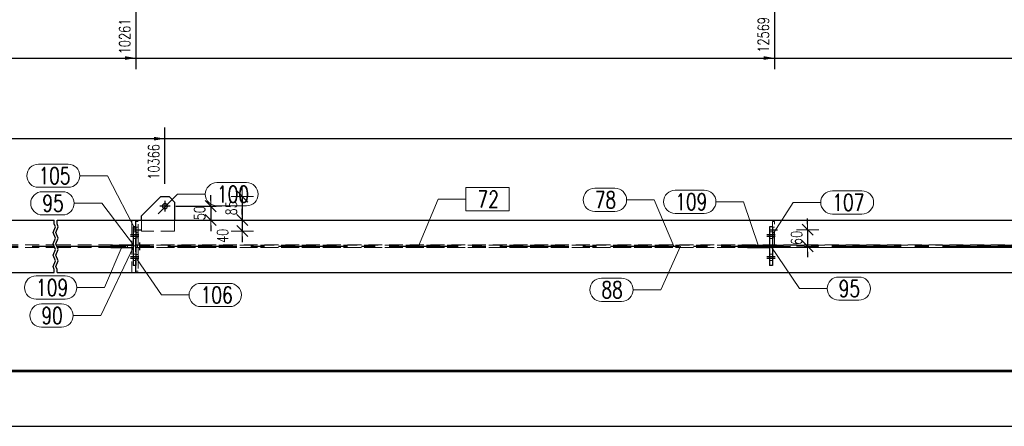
# Model space of a CAD drawing. Header units: millimetres. Extents: x 3528 to 4122, y 12044 to 12491.
# Tile 5 of 58: x 3693 to 3871, y 12044 to 12118. Entities that reach past the tile are written whole.
import ezdxf

# ---------------------------------------------------------------- set-up
doc = ezdxf.new("R2010")
doc.units = ezdxf.units.MM
doc.header["$LTSCALE"] = 10
doc.linetypes.add('HIDDEN', pattern=[0.375, 0.25, -0.125])
doc.linetypes.add('MITTE', pattern=[2, 1.25, -0.25, 0.25, -0.25])
doc.layers.get('Defpoints').update_dxf_attribs({"color": 1})
doc.layers.add('_FORMATKA', color=8, linetype='Continuous', plot=False)
for name, color, linetype, lineweight in [('_RAMKA', 7, 'Continuous', 35), ('PS_DIM', 4, 'Continuous', 13), ('PS_Hidden', 2, 'HIDDEN', 9), ('PS_Pos', 1, 'Continuous', 15), ('PS_SOLID', 7, 'Continuous', 30)]:
    doc.layers.add(name, color=color, linetype=linetype, lineweight=lineweight)
doc.layers.add('PS_MID', color=5, linetype='MITTE')
doc.layers.add('PS_SHAPE', color=3, linetype='Continuous')
doc.styles.add('simplex', font='simplex.shx', dxfattribs={"width": 0.75})
doc.dimstyles.new('1_20_GŁ_DS1-LS20', dxfattribs={"dimtxt": 2, "dimasz": 2, "dimexe": 2, "dimexo": 5, "dimgap": 1, "dimtad": 1, "dimjust": 4, "dimdec": 0, "dimlfac": 20, "dimtxsty": 'simplex', "dimblk1": 'NONE', "dimsah": 1, "dimcen": 2, "dimclrd": 256, "dimclre": 256, "dimclrt": 4, "dimadec": 1, "dimazin": 0, "dimtfac": 1, "dimtdec": 0, "dimtmove": 2, "dimatfit": 3, "dimfxl": 1, "dimarcsym": 0})
doc.dimstyles.new('1_20_PRZ', dxfattribs={"dimtxt": 2, "dimasz": 1, "dimexe": 2, "dimexo": 5, "dimgap": 1, "dimtad": 1, "dimdec": 0, "dimlfac": 20, "dimtxsty": 'simplex', "dimblk": 'dimznak', "dimcen": 2, "dimse1": 1, "dimse2": 1, "dimclrd": 256, "dimclrt": 4, "dimadec": 1, "dimazin": 0, "dimtfac": 1, "dimtdec": 0, "dimtix": 1, "dimtmove": 2, "dimatfit": 3, "dimldrblk": 'dim-grot', "dimfxl": 1, "dimarcsym": 0})
doc.dimstyles.new('1_20_SC', dxfattribs={"dimtxt": 2, "dimasz": 1, "dimexe": 1, "dimexo": 1, "dimgap": 1, "dimtad": 1, "dimdec": 0, "dimlfac": 20, "dimtxsty": 'simplex', "dimblk": 'dimznak', "dimcen": 2, "dimclrd": 256, "dimclre": 256, "dimclrt": 4, "dimadec": 1, "dimazin": 0, "dimtfac": 1, "dimtdec": 0, "dimtix": 1, "dimtmove": 2, "dimatfit": 3, "dimldrblk": 'dim-grot', "dimfxl": 1, "dimarcsym": 0})

# ---------------------------------------------------------------- blocks, each defined once
blk = doc.blocks.new('dimznak')
at = {"color": 0}
for points in [[(0, 2), (0, -2)], [(-2, 0), (2, 0)]]:
    blk.add_lwpolyline(points, dxfattribs=at)
at = {"color": 2}
blk.add_lwpolyline([(1, 1), (-1, -1)], dxfattribs=at)
blk = doc.blocks.new('*D106')
at = {"layer": 'Defpoints', "color": 0, "transparency": 16777216}
for p in [(3720.28, 12083.87), (3720.28, 12081.37), (3727.59, 12081.37)]:
    blk.add_point(p, dxfattribs=at)
at = {"layer": 'PS_DIM', "lineweight": -2, "transparency": 16777216}
for p, q in [((3727.59, 12084.87), (3727.59, 12085.87)), ((3721.28, 12083.87), (3728.59, 12083.87)), ((3727.59, 12083.87), (3727.59, 12081.37)), ((3721.28, 12081.37), (3728.59, 12081.37)), ((3727.59, 12080.37), (3727.59, 12079.37))]:
    blk.add_line(p, q, dxfattribs=at)
for p, rotation in [((3727.59, 12083.87), 270), ((3727.59, 12081.37), 90)]:
    blk.add_blockref('dimznak', p, dxfattribs=dict(at, rotation=rotation))
at = {"layer": 'PS_DIM', "color": 4, "transparency": 16777216, "insert": (3725.59, 12082.62), "char_height": 2, "attachment_point": 5, "rotation": 90, "style": 'simplex'}
blk.add_mtext('50', dxfattribs=at)
blk = doc.blocks.new('dim-grot')
blk.add_hatch(color=256).paths.add_polyline_path([(0, 0), (-2, 0.5), (-2, -0.5)])
blk.add_lwpolyline([(0, 0), (-2, 0.5), (-2, -0.5), (0, 0)])
blk = doc.blocks.new('*D107')
at = {"layer": 'Defpoints', "color": 0, "transparency": 16777216}
for p in [(3720.08, 12085.62), (3722.5, 12081.37), (3733.31, 12081.37)]:
    blk.add_point(p, dxfattribs=at)
at = {"layer": 'PS_DIM', "lineweight": -2, "transparency": 16777216}
for p, q in [((3733.31, 12086.62), (3733.31, 12087.62)), ((3733.31, 12085.62), (3733.31, 12081.37)), ((3733.31, 12080.37), (3733.31, 12079.37))]:
    blk.add_line(p, q, dxfattribs=at)
for p, rotation in [((3733.31, 12085.62), 270), ((3733.31, 12081.37), 90)]:
    blk.add_blockref('dimznak', p, dxfattribs=dict(at, rotation=rotation))
at = {"layer": 'PS_DIM', "color": 4, "transparency": 16777216, "insert": (3731.31, 12083.49), "char_height": 2, "attachment_point": 5, "rotation": 90, "style": 'simplex'}
blk.add_mtext('85', dxfattribs=at)
blk = doc.blocks.new('*D108')
at = {"layer": 'Defpoints', "color": 0, "transparency": 16777216}
for p in [(3722.5, 12081.37), (3721.08, 12079.37), (3733.31, 12079.37)]:
    blk.add_point(p, dxfattribs=at)
at = {"layer": 'PS_DIM', "lineweight": -2, "transparency": 16777216}
for p, q in [((3733.31, 12082.37), (3733.31, 12083.37)), ((3733.31, 12081.37), (3733.31, 12079.37)), ((3733.31, 12078.37), (3733.31, 12077.37))]:
    blk.add_line(p, q, dxfattribs=at)
for p, rotation in [((3733.31, 12081.37), 270), ((3733.31, 12079.37), 90)]:
    blk.add_blockref('dimznak', p, dxfattribs=dict(at, rotation=rotation))
at = {"layer": 'PS_DIM', "color": 4, "transparency": 16777216, "insert": (3729.75, 12078.49), "char_height": 2, "attachment_point": 5, "rotation": 90, "style": 'simplex'}
blk.add_mtext('40', dxfattribs=at)
blk = doc.blocks.new('*D142')
at = {"layer": 'Defpoints', "color": 0, "transparency": 16777216}
for p in [(3585.58, 12135.44), (3714.08, 12135.44), (3714.08, 12110.66)]:
    blk.add_point(p, dxfattribs=at)
at = {"layer": 'PS_DIM', "lineweight": -2, "transparency": 16777216}
for p, q in [((3585.58, 12130.44), (3585.58, 12108.66)), ((3714.08, 12130.44), (3714.08, 12108.66)), ((3585.58, 12110.66), (3712.08, 12110.66))]:
    blk.add_line(p, q, dxfattribs=at)
at = {"layer": 'PS_DIM', "transparency": 16777216}
blk.add_solid([(3712.08, 12110.99), (3712.08, 12110.32), (3714.08, 12110.66)], dxfattribs=at)
at = {"layer": 'PS_DIM', "color": 4, "transparency": 16777216, "insert": (3712.06, 12114.57), "char_height": 2, "attachment_point": 5, "rotation": 90, "style": 'simplex'}
blk.add_mtext('10261', dxfattribs=at)
blk = doc.blocks.new('_None')
blk = doc.blocks.new('*D143')
at = {"layer": 'Defpoints', "color": 0, "transparency": 16777216}
for p in [(3829.48, 12140.19), (3585.58, 12135.44), (3829.48, 12110.66)]:
    blk.add_point(p, dxfattribs=at)
at = {"layer": 'PS_DIM', "lineweight": -2, "transparency": 16777216}
for p, q in [((3829.48, 12135.19), (3829.48, 12108.66)), ((3585.58, 12130.44), (3585.58, 12108.66)), ((3585.58, 12110.66), (3827.48, 12110.66))]:
    blk.add_line(p, q, dxfattribs=at)
at = {"layer": 'PS_DIM', "transparency": 16777216}
blk.add_solid([(3827.48, 12110.99), (3827.48, 12110.32), (3829.48, 12110.66)], dxfattribs=at)
at = {"layer": 'PS_DIM', "color": 4, "transparency": 16777216, "insert": (3827.46, 12114.85), "char_height": 2, "attachment_point": 5, "rotation": 90, "style": 'simplex'}
blk.add_mtext('12569', dxfattribs=at)
blk = doc.blocks.new('*D144')
at = {"layer": 'Defpoints', "color": 0, "transparency": 16777216}
for p in [(3944.76, 12157.94), (3585.58, 12135.44), (3944.76, 12110.66)]:
    blk.add_point(p, dxfattribs=at)
at = {"layer": 'PS_DIM', "lineweight": -2, "transparency": 16777216}
for p, q in [((3944.76, 12152.94), (3944.76, 12108.66)), ((3585.58, 12130.44), (3585.58, 12108.66)), ((3585.58, 12110.66), (3942.76, 12110.66))]:
    blk.add_line(p, q, dxfattribs=at)
at = {"layer": 'PS_DIM', "transparency": 16777216}
blk.add_solid([(3942.76, 12110.99), (3942.76, 12110.32), (3944.76, 12110.66)], dxfattribs=at)
at = {"layer": 'PS_DIM', "color": 4, "transparency": 16777216, "insert": (3942.74, 12114.93), "char_height": 2, "attachment_point": 5, "rotation": 90, "style": 'simplex'}
blk.add_mtext('14874', dxfattribs=at)
blk = doc.blocks.new('*D145')
at = {"layer": 'Defpoints', "color": 0, "transparency": 16777216}
for p in [(3945.17, 12156.9), (3585.58, 12135.44), (3945.17, 12110.66)]:
    blk.add_point(p, dxfattribs=at)
at = {"layer": 'PS_DIM', "lineweight": -2, "transparency": 16777216}
for p, q in [((3945.17, 12151.9), (3945.17, 12108.66)), ((3585.58, 12130.44), (3585.58, 12108.66)), ((3585.58, 12110.66), (3943.17, 12110.66))]:
    blk.add_line(p, q, dxfattribs=at)
at = {"layer": 'PS_DIM', "transparency": 16777216}
blk.add_solid([(3943.17, 12110.99), (3943.17, 12110.32), (3945.17, 12110.66)], dxfattribs=at)
at = {"layer": 'PS_DIM', "color": 4, "transparency": 16777216, "insert": (3946.92, 12114.89), "char_height": 2, "attachment_point": 5, "rotation": 90, "style": 'simplex'}
blk.add_mtext('14882', dxfattribs=at)
blk = doc.blocks.new('*D149')
at = {"layer": 'Defpoints', "color": 0, "transparency": 16777216}
for p in [(3719.33, 12096.08), (3719.33, 12082.92), (3585.58, 12071.87)]:
    blk.add_point(p, dxfattribs=at)
at = {"layer": 'PS_DIM', "lineweight": -2, "transparency": 16777216}
for p, q in [((3585.58, 12076.87), (3585.58, 12098.08)), ((3719.33, 12087.92), (3719.33, 12098.08)), ((3585.58, 12096.08), (3717.33, 12096.08))]:
    blk.add_line(p, q, dxfattribs=at)
at = {"layer": 'PS_DIM', "transparency": 16777216}
blk.add_solid([(3717.33, 12096.41), (3717.33, 12095.75), (3719.33, 12096.08)], dxfattribs=at)
at = {"layer": 'PS_DIM', "color": 4, "transparency": 16777216, "insert": (3717.31, 12091.88), "char_height": 2, "attachment_point": 5, "rotation": 90, "style": 'simplex'}
blk.add_mtext('10366', dxfattribs=at)
blk = doc.blocks.new('*D150')
at = {"layer": 'Defpoints', "color": 0, "transparency": 16777216}
for p in [(3933.07, 12096.08), (3933.07, 12082.92), (3585.58, 12071.87)]:
    blk.add_point(p, dxfattribs=at)
at = {"layer": 'PS_DIM', "lineweight": -2, "transparency": 16777216}
for p, q in [((3585.58, 12076.87), (3585.58, 12098.08)), ((3933.07, 12087.92), (3933.07, 12098.08)), ((3585.58, 12096.08), (3931.07, 12096.08))]:
    blk.add_line(p, q, dxfattribs=at)
at = {"layer": 'PS_DIM', "transparency": 16777216}
blk.add_solid([(3931.07, 12096.41), (3931.07, 12095.75), (3933.07, 12096.08)], dxfattribs=at)
at = {"layer": 'PS_DIM', "color": 4, "transparency": 16777216, "insert": (3931.05, 12091.85), "char_height": 2, "attachment_point": 5, "rotation": 90, "style": 'simplex'}
blk.add_mtext('14640', dxfattribs=at)
blk = doc.blocks.new('*D151')
at = {"layer": 'Defpoints', "color": 0, "transparency": 16777216}
for p in [(3945.17, 12096.08), (3585.58, 12071.87), (3945.17, 12071.12)]:
    blk.add_point(p, dxfattribs=at)
at = {"layer": 'PS_DIM', "lineweight": -2, "transparency": 16777216}
for p, q in [((3585.58, 12076.87), (3585.58, 12098.08)), ((3945.17, 12076.12), (3945.17, 12098.08)), ((3585.58, 12096.08), (3943.17, 12096.08))]:
    blk.add_line(p, q, dxfattribs=at)
at = {"layer": 'PS_DIM', "transparency": 16777216}
blk.add_solid([(3943.17, 12096.41), (3943.17, 12095.75), (3945.17, 12096.08)], dxfattribs=at)
at = {"layer": 'PS_DIM', "color": 4, "transparency": 16777216, "insert": (3943.15, 12091.85), "char_height": 2, "attachment_point": 5, "rotation": 90, "style": 'simplex'}
blk.add_mtext('14882', dxfattribs=at)
blk = doc.blocks.new('*D210')
at = {"layer": 'Defpoints', "color": 0, "transparency": 16777216}
for p in [(3829.98, 12079.62), (3831.34, 12076.62), (3835.45, 12076.62)]:
    blk.add_point(p, dxfattribs=at)
at = {"layer": 'PS_DIM', "lineweight": -2, "transparency": 16777216}
for p, q in [((3835.45, 12080.62), (3835.45, 12081.62)), ((3835.45, 12079.62), (3835.45, 12076.62)), ((3835.45, 12075.62), (3835.45, 12074.62))]:
    blk.add_line(p, q, dxfattribs=at)
for p, rotation in [((3835.45, 12079.62), 270), ((3835.45, 12076.62), 90)]:
    blk.add_blockref('dimznak', p, dxfattribs=dict(at, rotation=rotation))
at = {"layer": 'PS_DIM', "color": 4, "transparency": 16777216, "insert": (3833.45, 12078.12), "char_height": 2, "attachment_point": 5, "rotation": 90, "style": 'simplex'}
blk.add_mtext('60', dxfattribs=at)
blk = doc.blocks.new('*X447')
at = {"color": 1}
for p, q in [((3699.11, 12079.12), (3699.55, 12080.15)), ((3699.33, 12080.66), (3699.33, 12081.37)), ((3699.55, 12080.15), (3699.33, 12080.66)), ((3699.61, 12079.12), (3700.05, 12080.15)), ((3699.83, 12080.66), (3699.83, 12081.37)), ((3700.05, 12080.15), (3699.83, 12080.66)), ((3699.55, 12078.09), (3699.11, 12079.12)), ((3699.11, 12077.06), (3699.55, 12078.09)), ((3700.05, 12078.09), (3699.61, 12079.12)), ((3699.61, 12077.06), (3700.05, 12078.09)), ((3699.55, 12076.03), (3699.11, 12077.06)), ((3700.05, 12076.03), (3699.61, 12077.06)), ((3699.11, 12075), (3699.55, 12076.03)), ((3699.55, 12073.97), (3699.11, 12075)), ((3699.61, 12075), (3700.05, 12076.03)), ((3700.05, 12073.97), (3699.61, 12075)), ((3699.11, 12072.94), (3699.55, 12073.97)), ((3699.33, 12072.43), (3699.11, 12072.94)), ((3699.61, 12072.94), (3700.05, 12073.97)), ((3699.83, 12072.43), (3699.61, 12072.94)), ((3699.33, 12071.87), (3699.33, 12072.43)), ((3699.83, 12071.87), (3699.83, 12072.43))]:
    blk.add_line(p, q, dxfattribs=at)
at = {"layer": 'PS_Hidden', "color": 2, "linetype": 'HIDDEN'}
for p, q in [((3713.33, 12081.37), (3713.33, 12071.87)), ((3714.03, 12071.87), (3714.03, 12081.37)), ((3714.08, 12071.87), (3714.08, 12081.37)), ((3714.08, 12081.12), (3714.08, 12081.37)), ((3714.08, 12081.12), (3714.08, 12080.12)), ((3714.48, 12081.12), (3714.08, 12081.12)), ((3714.48, 12080.07), (3714.08, 12080.07)), ((3714.48, 12078.12), (3714.48, 12081.12)), ((3715.08, 12079.37), (3715.08, 12081.37)), ((3721.08, 12081.37), (3721.08, 12079.37)), ((3829.08, 12081.12), (3829.08, 12080.12)), ((3829.48, 12081.12), (3829.08, 12081.12)), ((3829.48, 12080.07), (3829.08, 12080.07)), ((3829.48, 12076.87), (3829.48, 12081.12)), ((3713.58, 12079.22), (3714.08, 12079.22)), ((3714.48, 12079.17), (3714.08, 12079.17)), ((3714.08, 12078.12), (3714.48, 12078.12)), ((3714.48, 12078.12), (3714.48, 12076.87)), ((3721.08, 12079.37), (3715.08, 12079.37)), ((3828.58, 12079.22), (3829.08, 12079.22)), ((3829.48, 12079.17), (3829.08, 12079.17)), ((3829.48, 12078.12), (3829.08, 12078.12)), ((3675.33, 12076.85), (3699.33, 12076.85)), ((3675.33, 12076.38), (3699.33, 12076.38)), ((3699.83, 12076.85), (3944.11, 12076.85)), ((3699.83, 12076.38), (3944.11, 12076.38)), ((3712.58, 12076.82), (3712.58, 12076.42)), ((3713.58, 12078.02), (3714.08, 12078.02)), ((3714.48, 12076.87), (3714.08, 12076.87)), ((3714.08, 12076.82), (3824.58, 12076.82)), ((3714.08, 12076.42), (3824.58, 12076.42)), ((3714.08, 12076.37), (3714.48, 12076.37)), ((3714.35, 12076.82), (3714.35, 12076.42)), ((3714.48, 12076.37), (3714.48, 12075.12)), ((3715.25, 12076.82), (3715.25, 12076.42)), ((3827.58, 12076.82), (3827.58, 12076.42)), ((3828.58, 12078.02), (3829.08, 12078.02)), ((3828.58, 12076.82), (3923.29, 12076.82)), ((3828.58, 12076.42), (3923.29, 12076.42)), ((3829.48, 12076.87), (3829.08, 12076.87)), ((3713.58, 12075.22), (3714.08, 12075.22)), ((3714.48, 12075.12), (3714.08, 12075.12)), ((3714.48, 12075.12), (3714.48, 12072.12)), ((3828.58, 12075.22), (3829.08, 12075.22)), ((3713.58, 12074.02), (3714.08, 12074.02)), ((3714.08, 12073.12), (3714.08, 12072.12)), ((3828.58, 12074.02), (3829.08, 12074.02)), ((3714.48, 12072.12), (3714.08, 12072.12)), ((3714.08, 12071.87), (3714.08, 12072.12))]:
    blk.add_line(p, q, dxfattribs=at)
at = {"layer": 'PS_MID', "color": 5, "linetype": 'MITTE'}
for p, q in [((3720.28, 12083.87), (3718.38, 12083.87)), ((3719.33, 12084.82), (3719.33, 12082.92)), ((3713.08, 12078.77), (3714.58, 12078.77)), ((3713.08, 12078.77), (3714.58, 12078.77)), ((3713.08, 12078.47), (3714.58, 12078.47)), ((3713.08, 12078.47), (3714.58, 12078.47)), ((3713.58, 12079.62), (3714.98, 12079.62)), ((3828.08, 12078.77), (3829.58, 12078.77)), ((3828.08, 12078.77), (3829.58, 12078.77)), ((3828.08, 12078.47), (3829.58, 12078.47)), ((3828.08, 12078.47), (3829.58, 12078.47)), ((3828.58, 12079.62), (3829.98, 12079.62)), ((3675.33, 12076.62), (3699.33, 12076.62)), ((3699.83, 12076.62), (3947.26, 12076.62)), ((3714.8, 12075.92), (3714.8, 12077.32)), ((3713.08, 12074.77), (3714.58, 12074.77)), ((3713.08, 12074.77), (3714.58, 12074.77)), ((3828.08, 12074.77), (3829.58, 12074.77)), ((3828.08, 12074.77), (3829.58, 12074.77)), ((3713.08, 12074.47), (3714.58, 12074.47)), ((3713.08, 12074.47), (3714.58, 12074.47)), ((3828.08, 12074.47), (3829.58, 12074.47)), ((3828.08, 12074.47), (3829.58, 12074.47))]:
    blk.add_line(p, q, dxfattribs=at)
at = {"layer": 'PS_SOLID', "color": 7, "linetype": 'Continuous'}
for p, q in [((3718.58, 12085.62), (3715.08, 12082.12)), ((3718.58, 12085.62), (3720.08, 12085.62)), ((3721.08, 12084.62), (3720.08, 12085.62)), ((3721.08, 12084.62), (3721.08, 12081.37)), ((3715.08, 12081.37), (3715.08, 12082.12)), ((3675.33, 12081.37), (3699.33, 12081.37)), ((3699.83, 12081.37), (3944.76, 12081.37)), ((3713.58, 12080.12), (3713.58, 12073.12)), ((3714.08, 12080.12), (3713.58, 12080.12)), ((3714.08, 12080.12), (3714.08, 12073.12)), ((3828.58, 12080.12), (3828.58, 12073.12)), ((3829.08, 12080.12), (3828.58, 12080.12)), ((3829.08, 12080.12), (3829.08, 12073.12)), ((3709.58, 12076.82), (3713.58, 12076.82)), ((3709.58, 12076.82), (3709.58, 12076.42)), ((3709.58, 12076.42), (3713.58, 12076.42)), ((3824.58, 12076.82), (3828.58, 12076.82)), ((3824.58, 12076.82), (3824.58, 12076.42)), ((3824.58, 12076.42), (3828.58, 12076.42)), ((3714.08, 12073.12), (3713.58, 12073.12)), ((3829.08, 12073.12), (3828.58, 12073.12)), ((3675.33, 12071.87), (3699.33, 12071.87)), ((3699.83, 12071.87), (3944.76, 12071.87))]:
    blk.add_line(p, q, dxfattribs=at)
at = {"layer": 'PS_SOLID', "color": 7, "extrusion": (0, 0, -1)}
blk.add_circle((-3719.33, 12083.87), 0.45, dxfattribs=at)
blk = doc.blocks.new('*X459')
at = {"color": 1}
for p, q in [((3781.55, 12087.22), (3773.71, 12087.22)), ((3773.71, 12087.22), (3773.71, 12083.02)), ((3781.55, 12083.02), (3781.55, 12087.22)), ((3765.17, 12076.62), (3768.71, 12085.12)), ((3768.71, 12085.12), (3773.71, 12085.12)), ((3773.71, 12083.02), (3781.55, 12083.02))]:
    blk.add_line(p, q, dxfattribs=at)
at = {"color": 30, "style": 'simplex', "width": 0.75}
blk.add_text('72', height=3, dxfattribs=at).set_placement((3775.81, 12083.62))
blk = doc.blocks.new('*X460')
at = {"color": 1}
for p, q in [((3796.99, 12087.11), (3800.64, 12087.11)), ((3802.74, 12085.01), (3807.74, 12085.01)), ((3811.27, 12076.62), (3807.74, 12085.01)), ((3796.99, 12082.91), (3800.64, 12082.91))]:
    blk.add_line(p, q, dxfattribs=at)
for centre, start, end in [((3796.99, 12085.01), 90, 270), ((3800.64, 12085.01), 270, 90)]:
    blk.add_arc(centre, 2.1, start, end, dxfattribs=at)
at = {"color": 2, "style": 'simplex', "width": 0.75}
blk.add_text('78', height=3, dxfattribs=at).set_placement((3796.99, 12083.51))
blk = doc.blocks.new('*X461')
at = {"color": 1}
for p, q in [((3811.53, 12086.76), (3816.78, 12086.76)), ((3818.88, 12084.66), (3823.88, 12084.66)), ((3826.58, 12076.62), (3823.88, 12084.66)), ((3811.53, 12082.56), (3816.78, 12082.56))]:
    blk.add_line(p, q, dxfattribs=at)
for centre, start, end in [((3811.53, 12084.66), 90, 270), ((3816.78, 12084.66), 270, 90)]:
    blk.add_arc(centre, 2.1, start, end, dxfattribs=at)
at = {"color": 2, "style": 'simplex', "width": 0.75}
blk.add_text('109', height=3, dxfattribs=at).set_placement((3811.53, 12083.16))
blk = doc.blocks.new('*X462')
at = {"color": 1}
for p, q in [((3828.83, 12076.62), (3833.97, 12068.96)), ((3841.07, 12071.06), (3844.72, 12071.06)), ((3833.97, 12068.96), (3838.97, 12068.96)), ((3841.07, 12066.86), (3844.72, 12066.86))]:
    blk.add_line(p, q, dxfattribs=at)
for centre, start, end in [((3841.07, 12068.96), 90, 270), ((3844.72, 12068.96), 270, 90)]:
    blk.add_arc(centre, 2.1, start, end, dxfattribs=at)
at = {"color": 2, "style": 'simplex', "width": 0.75}
blk.add_text('95', height=3, dxfattribs=at).set_placement((3841.07, 12067.46))
blk = doc.blocks.new('*X463')
at = {"color": 1}
for p, q in [((3812.46, 12076.62), (3808.93, 12068.76)), ((3798.19, 12070.86), (3801.83, 12070.86)), ((3803.93, 12068.76), (3808.93, 12068.76)), ((3798.19, 12066.66), (3801.83, 12066.66))]:
    blk.add_line(p, q, dxfattribs=at)
for centre, start, end in [((3798.19, 12068.76), 90, 270), ((3801.83, 12068.76), 270, 90)]:
    blk.add_arc(centre, 2.1, start, end, dxfattribs=at)
at = {"color": 2, "style": 'simplex', "width": 0.75}
blk.add_text('88', height=3, dxfattribs=at).set_placement((3798.19, 12067.26))
blk = doc.blocks.new('*X464')
at = {"color": 1}
for p, q in [((3839.92, 12086.65), (3845.27, 12086.65)), ((3829.28, 12078.99), (3832.82, 12084.55)), ((3832.82, 12084.55), (3837.82, 12084.55)), ((3839.92, 12082.45), (3845.27, 12082.45))]:
    blk.add_line(p, q, dxfattribs=at)
for centre, start, end in [((3839.92, 12084.55), 90, 270), ((3845.27, 12084.55), 270, 90)]:
    blk.add_arc(centre, 2.1, start, end, dxfattribs=at)
at = {"color": 2, "style": 'simplex', "width": 0.75}
blk.add_text('107', height=3, dxfattribs=at).set_placement((3839.92, 12083.05))
blk = doc.blocks.new('*X465')
at = {"color": 1}
for p, q in [((3711.58, 12076.62), (3708.4, 12069.16)), ((3696.05, 12071.26), (3701.3, 12071.26)), ((3703.4, 12069.16), (3708.4, 12069.16)), ((3696.05, 12067.06), (3701.3, 12067.06))]:
    blk.add_line(p, q, dxfattribs=at)
for centre, start, end in [((3696.05, 12069.16), 90, 270), ((3701.3, 12069.16), 270, 90)]:
    blk.add_arc(centre, 2.1, start, end, dxfattribs=at)
at = {"color": 2, "style": 'simplex', "width": 0.75}
blk.add_text('109', height=3, dxfattribs=at).set_placement((3696.05, 12067.66))
blk = doc.blocks.new('*X466')
at = {"color": 1}
for p, q in [((3713.71, 12076.62), (3707.75, 12064.08)), ((3697.01, 12066.18), (3700.65, 12066.18)), ((3702.75, 12064.08), (3707.75, 12064.08)), ((3697.01, 12061.98), (3700.65, 12061.98))]:
    blk.add_line(p, q, dxfattribs=at)
for centre, start, end in [((3697.01, 12064.08), 90, 270), ((3700.65, 12064.08), 270, 90)]:
    blk.add_arc(centre, 2.1, start, end, dxfattribs=at)
at = {"color": 2, "style": 'simplex', "width": 0.75}
blk.add_text('90', height=3, dxfattribs=at).set_placement((3697.01, 12062.58))
blk = doc.blocks.new('*X467')
at = {"color": 1}
for p, q in [((3697.18, 12086.49), (3700.82, 12086.49)), ((3702.92, 12084.39), (3707.92, 12084.39)), ((3713.83, 12076.62), (3707.92, 12084.39)), ((3697.18, 12082.29), (3700.82, 12082.29))]:
    blk.add_line(p, q, dxfattribs=at)
for centre, start, end in [((3697.18, 12084.39), 90, 270), ((3700.82, 12084.39), 270, 90)]:
    blk.add_arc(centre, 2.1, start, end, dxfattribs=at)
at = {"color": 2, "style": 'simplex', "width": 0.75}
blk.add_text('95', height=3, dxfattribs=at).set_placement((3697.18, 12082.89))
blk = doc.blocks.new('*X468')
at = {"color": 1}
for p, q in [((3696.48, 12091.48), (3701.84, 12091.48)), ((3703.94, 12089.38), (3708.94, 12089.38)), ((3714.28, 12078.99), (3708.94, 12089.38)), ((3696.48, 12087.28), (3701.84, 12087.28))]:
    blk.add_line(p, q, dxfattribs=at)
for centre, start, end in [((3696.48, 12089.38), 90, 270), ((3701.84, 12089.38), 270, 90)]:
    blk.add_arc(centre, 2.1, start, end, dxfattribs=at)
at = {"color": 2, "style": 'simplex', "width": 0.75}
blk.add_text('105', height=3, dxfattribs=at).set_placement((3696.48, 12087.88))
blk = doc.blocks.new('*X469')
at = {"color": 1}
for p, q in [((3714.28, 12074.24), (3718.69, 12067.81)), ((3725.79, 12069.91), (3731.04, 12069.91)), ((3718.69, 12067.81), (3723.69, 12067.81)), ((3725.79, 12065.71), (3731.04, 12065.71))]:
    blk.add_line(p, q, dxfattribs=at)
for centre, start, end in [((3725.79, 12067.81), 90, 270), ((3731.04, 12067.81), 270, 90)]:
    blk.add_arc(centre, 2.1, start, end, dxfattribs=at)
at = {"color": 2, "style": 'simplex', "width": 0.75}
blk.add_text('106', height=3, dxfattribs=at).set_placement((3725.79, 12066.31))
blk = doc.blocks.new('*X472')
at = {"color": 1}
for p, q in [((3728.72, 12088.13), (3734.07, 12088.13)), ((3718.08, 12082.49), (3721.62, 12086.03)), ((3721.62, 12086.03), (3726.62, 12086.03)), ((3728.72, 12083.93), (3734.07, 12083.93))]:
    blk.add_line(p, q, dxfattribs=at)
for centre, start, end in [((3728.72, 12086.03), 90, 270), ((3734.07, 12086.03), 270, 90)]:
    blk.add_arc(centre, 2.1, start, end, dxfattribs=at)
at = {"color": 2, "style": 'simplex', "width": 0.75}
blk.add_text('100', height=3, dxfattribs=at).set_placement((3728.72, 12084.53))

msp = doc.modelspace()

# ---------------------------------------------------------------- linework, layer by layer
at = {"layer": '_FORMATKA', "lineweight": -3}
msp.add_lwpolyline([(3527.638, 12044.057), (4121.638, 12044.057), (4121.638, 12464.057), (3527.638, 12464.057)], close=True, dxfattribs=at)
at = {"layer": '_RAMKA', "lineweight": -3, "const_width": 0.5}
msp.add_lwpolyline([(3557.638, 12054.057), (4111.638, 12054.057), (4111.638, 12454.057), (3557.638, 12454.057)], close=True, dxfattribs=at)

# ---------------------------------------------------------------- block references
at = {"layer": 'PS_Pos'}
for name in ['*X468', '*X472', '*X459', '*X460', '*X467', '*X461', '*X464', '*X465', '*X466', '*X463', '*X462', '*X469']:
    msp.add_blockref(name, (0, 0), dxfattribs=at)
at = {"layer": 'PS_SHAPE'}
msp.add_blockref('*X447', (0, 0), dxfattribs=at)

# ---------------------------------------------------------------- dimensions: what is measured, and where the dimension line sits
at = {"layer": 'PS_DIM'}
for base, p1, p2, text, picture, middle in [((3944.762, 12110.656), (3585.581, 12135.444), (3944.762, 12157.944), '14874', '*D144', (3942.742, 12114.926)), ((3945.171, 12110.656), (3585.581, 12135.444), (3945.171, 12156.904), '14882', '*D145', (3946.922, 12114.891)), ((3829.481, 12110.656), (3585.581, 12135.444), (3829.481, 12140.194), '12569', '*D143', (3827.461, 12114.855)), ((3714.081, 12110.656), (3585.581, 12135.444), (3714.081, 12135.444), '10261', '*D142', (3712.061, 12114.569)), ((3719.331, 12096.08), (3585.581, 12071.869), (3719.331, 12082.919), '10366', '*D149', (3717.311, 12091.882)), ((3933.069, 12096.08), (3585.581, 12071.869), (3933.069, 12082.919), '14640', '*D150', (3931.049, 12091.846)), ((3945.171, 12096.08), (3585.581, 12071.869), (3945.171, 12071.119), '14882', '*D151', (3943.151, 12091.846))]:
    dim = msp.add_linear_dim(base=base, p1=p1, p2=p2, text=text, dimstyle='1_20_GŁ_DS1-LS20', dxfattribs=at)
    dim.commit()
    dim.dimension.update_dxf_attribs({"geometry": picture, "text_midpoint": middle, "dimtype": 128, "text_rotation": 90})
for base, p1, p2, dimstyle, picture, middle in [((3733.305, 12081.369), (3720.081, 12085.619), (3722.496, 12081.369), '1_20_PRZ', '*D107', (3731.305, 12083.494)), ((3727.587, 12081.369), (3720.281, 12083.869), (3720.281, 12081.369), '1_20_SC', '*D106', (3725.587, 12082.619)), ((3835.447, 12076.619), (3829.981, 12079.619), (3831.343, 12076.619), '1_20_PRZ', '*D210', (3833.447, 12078.119))]:
    dim = msp.add_linear_dim(base=base, p1=p1, p2=p2, angle=90, dimstyle=dimstyle, dxfattribs=at)
    dim.commit()
    dim.dimension.update_dxf_attribs({"geometry": picture, "text_midpoint": middle})
dim = msp.add_linear_dim(base=(3733.305, 12079.369), p1=(3722.496, 12081.369), p2=(3721.081, 12079.369), angle=90, dimstyle='1_20_PRZ', dxfattribs=at)
dim.commit()
dim.dimension.update_dxf_attribs({"geometry": '*D108', "text_midpoint": (3729.755, 12078.49), "dimtype": 128})

doc.saveas('drawing.dxf')
